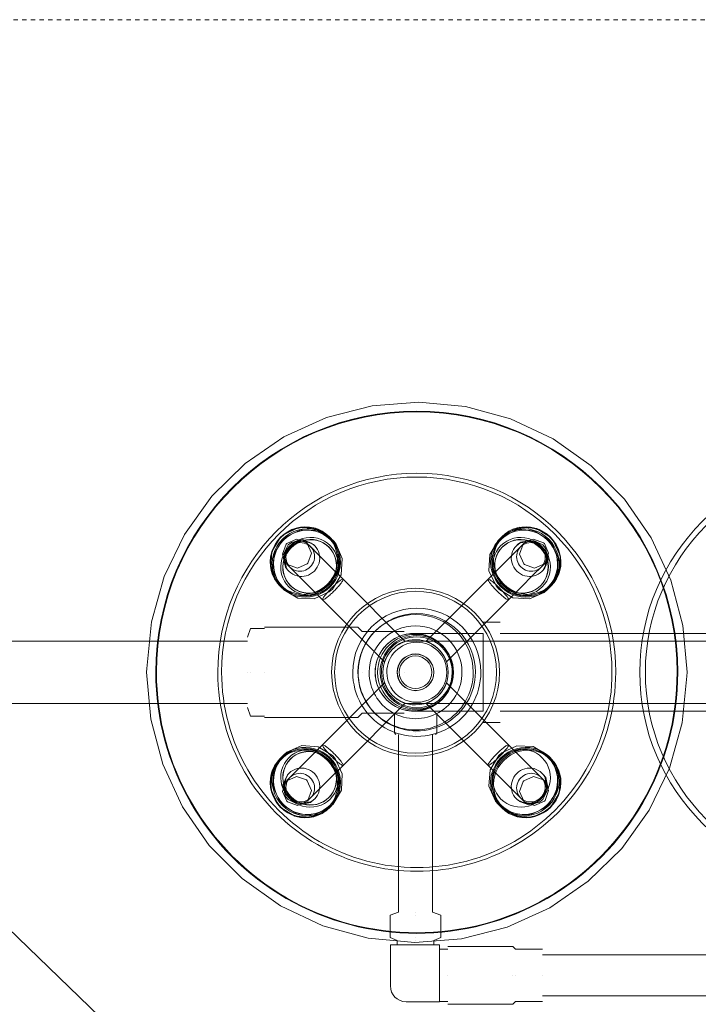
# Model space of a CAD drawing. Header units: inches. Extents: x -703 to 1618, y -188 to 488.
# Tile 5 of 18: x -222 to -207, y 142 to 165. Entities that reach past the tile are written whole.
import ezdxf

# ---------------------------------------------------------------- set-up
doc = ezdxf.new("R2010")
doc.units = ezdxf.units.IN
doc.header["$MEASUREMENT"] = 0
doc.linetypes.add('Dash 1_16_', pattern=[0.125, 0.0625, -0.0625])
doc.layers.add('P-PIPE', color=3, linetype='Continuous', lineweight=30)
doc.layers.add('P-SANR-FIXT', color=6, linetype='Continuous', lineweight=9)

# ---------------------------------------------------------------- blocks, each defined once
blk = doc.blocks.new('SSG_Safety_Station_Shower_Eyewash_PLA_3_ - Default-3066068-Waste and Vent Floor Plan')
at = {"layer": 'P-SANR-FIXT', "color": 11, "linetype": 'Dash 1_16_'}
blk.add_line((-15, 0), (-15, -48), dxfattribs=at)
at = {"layer": 'P-SANR-FIXT', "color": 11}
for p, q in [((6.496, -1.33), (6.496, -7.138)), ((7.436, -7.138), (7.436, -1.33)), ((-0.892, -1.882), (-0.892, -8.111)), ((-0.714, -1.817), (-0.714, -10.317)), ((0.714, -10.317), (0.714, -1.817)), ((0.892, -8.111), (0.892, -1.882)), ((-1.937, -6.988), (-1.977, -6.946)), ((-1.897, -7.025), (-1.938, -6.985)), ((1.938, -6.985), (1.897, -7.025)), ((1.977, -6.946), (1.937, -6.988)), ((-2.458, -7.124), (-2.491, -7.091)), ((-2.416, -7.167), (-2.458, -7.124)), ((-2.318, -7.147), (-2.346, -7.119)), ((-1.99, -7.179), (-1.996, -7.174)), ((2.346, -7.119), (2.318, -7.147)), ((2.458, -7.124), (2.416, -7.167)), ((2.491, -7.091), (2.458, -7.124)), ((6.366, -7.138), (6.366, -7.754)), ((6.966, -7.138), (6.966, -7.138)), ((6.966, -7.138), (6.966, -7.138)), ((6.966, -7.138), (6.966, -7.138)), ((6.966, -7.138), (6.966, -7.138)), ((7.566, -7.754), (7.566, -7.138)), ((-2.963, -7.562), (-2.93, -7.595)), ((-2.93, -7.595), (-2.887, -7.638)), ((2.887, -7.638), (2.93, -7.595)), ((2.93, -7.595), (2.963, -7.562)), ((-2.935, -7.708), (-2.906, -7.736)), ((-0.24, -9.343), (-1.668, -7.915)), ((1.668, -7.915), (0.24, -9.343)), ((2.906, -7.736), (2.935, -7.708)), ((6.366, -7.754), (6.301, -7.819)), ((6.301, -7.819), (6.301, -9.311)), ((6.966, -7.754), (6.966, -7.754)), ((6.966, -7.754), (6.966, -7.754)), ((6.966, -7.819), (6.966, -7.819)), ((6.966, -7.819), (6.966, -7.819)), ((7.631, -7.819), (7.566, -7.754)), ((7.631, -9.311), (7.631, -7.819)), ((-3.108, -8.077), (-3.066, -8.117)), ((-3.069, -8.116), (-3.028, -8.157)), ((-2.88, -8.058), (-2.875, -8.064)), ((-1.152, -8.111), (-1.152, -8.5)), ((0, -8.111), (0, -8.111)), ((0, -8.111), (0, -8.111)), ((0, -8.111), (0, -8.111)), ((0, -8.111), (0, -8.111)), ((1.152, -8.5), (1.152, -8.111)), ((3.028, -8.157), (3.069, -8.116)), ((3.066, -8.117), (3.108, -8.077)), ((-2.139, -8.386), (-0.711, -9.814)), ((-0.892, -8.5), (-0.892, -8.841)), ((0, -8.5), (-0.892, -8.5)), ((-0.892, -8.5), (0, -8.5)), ((0, -8.5), (0, -8.5)), ((0, -8.5), (0, -8.5)), ((0, -8.5), (0.892, -8.5)), ((0.892, -8.5), (0, -8.5)), ((0.711, -9.814), (2.139, -8.386)), ((0.892, -8.841), (0.892, -8.5)), ((5.583, -9.47), (5.516, -9.665)), ((6.099, -9.47), (5.583, -9.47)), ((6.164, -9.63), (6.099, -9.47)), ((6.366, -9.311), (6.366, -9.506)), ((6.966, -9.311), (6.966, -9.311)), ((6.966, -9.311), (6.966, -9.311)), ((6.966, -9.311), (6.966, -9.311)), ((6.966, -9.311), (6.966, -9.311)), ((7.566, -9.506), (7.566, -9.311)), ((1.136, -9.567), (0.973, -9.567)), ((1.395, -9.567), (1.136, -9.567)), ((1.426, -9.598), (1.395, -9.567)), ((5.516, -9.665), (1.426, -9.665)), ((6.262, -9.63), (6.164, -9.63)), ((6.262, -9.506), (6.262, -10.633)), ((6.771, -9.506), (6.262, -9.506)), ((6.262, -9.506), (6.262, -9.506)), ((6.966, -9.506), (6.771, -9.506)), ((6.771, -9.506), (6.966, -9.506)), ((6.966, -9.506), (6.771, -9.506)), ((7.161, -9.506), (6.966, -9.506)), ((6.966, -9.506), (7.161, -9.506)), ((7.161, -9.506), (6.966, -9.506)), ((7.571, -9.506), (7.161, -9.506)), ((7.571, -10.27), (7.571, -9.506)), ((7.571, -9.506), (7.571, -9.506)), ((0.973, -10.054), (0.973, -10.054)), ((0.973, -10.054), (0.973, -10.054)), ((1.395, -10.054), (1.395, -10.054)), ((1.395, -10.054), (1.395, -10.054)), ((1.426, -10.054), (1.426, -10.054)), ((1.426, -10.054), (1.426, -10.054)), ((1.426, -10.054), (1.426, -10.054)), ((1.426, -10.054), (1.426, -10.054)), ((5.516, -10.054), (5.516, -10.054)), ((5.516, -10.054), (5.516, -10.054)), ((5.583, -10.054), (5.583, -10.054)), ((5.583, -10.054), (5.583, -10.054)), ((6.099, -10.054), (6.099, -10.054)), ((6.099, -10.054), (6.099, -10.054)), ((6.164, -10.054), (6.164, -10.054)), ((6.164, -10.054), (6.164, -10.054)), ((6.262, -10.054), (6.262, -10.054)), ((6.262, -10.054), (6.262, -10.054)), ((-0.711, -10.293), (-2.139, -11.721)), ((-0.941, -10.317), (-0.941, -11.281)), ((0, -10.317), (0, -10.317)), ((0, -10.317), (0, -10.317)), ((0, -10.317), (0, -10.317)), ((0, -10.317), (0, -10.317)), ((2.139, -11.721), (0.711, -10.293)), ((0.941, -11.281), (0.941, -10.317)), ((0.973, -10.54), (1.136, -10.54)), ((1.136, -10.54), (1.395, -10.54)), ((1.395, -10.54), (1.426, -10.509)), ((1.426, -10.443), (5.516, -10.443)), ((5.516, -10.443), (5.583, -10.638)), ((6.099, -10.638), (6.164, -10.477)), ((6.164, -10.477), (6.262, -10.477)), ((6.262, -10.633), (7.208, -10.633)), ((6.262, -10.633), (6.262, -10.633)), ((-1.668, -12.193), (-0.24, -10.765)), ((0.24, -10.765), (1.668, -12.193)), ((5.583, -10.638), (6.099, -10.638)), ((-0.941, -11.281), (-1.038, -11.378)), ((0, -11.281), (0, -11.281)), ((0, -11.281), (0, -11.281)), ((1.038, -11.378), (0.941, -11.281)), ((-1.038, -11.378), (-1.038, -13.529)), ((0, -11.378), (0, -11.378)), ((0, -11.378), (0, -11.378)), ((1.038, -13.529), (1.038, -11.378)), ((-3.066, -11.99), (-3.108, -12.031)), ((-3.028, -11.951), (-3.069, -11.991)), ((3.069, -11.991), (3.028, -11.951)), ((3.108, -12.031), (3.066, -11.99)), ((-2.875, -12.044), (-2.88, -12.049)), ((2.88, -12.049), (2.875, -12.044)), ((-2.906, -12.371), (-2.935, -12.4)), ((2.935, -12.4), (2.906, -12.371)), ((-2.93, -12.512), (-2.963, -12.545)), ((-2.887, -12.469), (-2.93, -12.512)), ((2.93, -12.512), (2.887, -12.469)), ((2.963, -12.545), (2.93, -12.512)), ((-2.491, -13.016), (-2.458, -12.983)), ((-2.458, -12.983), (-2.416, -12.941)), ((-2.346, -12.988), (-2.318, -12.96)), ((-1.996, -12.934), (-1.99, -12.928)), ((-1.977, -13.162), (-1.937, -13.12)), ((-1.938, -13.123), (-1.897, -13.082)), ((1.897, -13.082), (1.938, -13.123)), ((1.937, -13.12), (1.977, -13.162)), ((1.99, -12.928), (1.996, -12.934)), ((2.318, -12.96), (2.346, -12.988)), ((2.416, -12.941), (2.458, -12.983)), ((2.458, -12.983), (2.491, -13.016)), ((-1.006, -13.529), (-1.006, -13.848)), ((0, -13.529), (0, -13.529)), ((0, -13.529), (0, -13.529)), ((0, -13.529), (0, -13.529)), ((0, -13.529), (0, -13.529)), ((1.006, -13.848), (1.006, -13.529)), ((-1.006, -13.848), (-0.811, -13.919)), ((-0.714, -13.919), (-0.714, -24.009)), ((0, -13.848), (0, -13.848)), ((0, -13.848), (0, -13.848)), ((0, -13.919), (0, -13.919)), ((0, -13.919), (0, -13.919)), ((0, -13.919), (0, -13.919)), ((0, -13.919), (0, -13.919)), ((0.714, -24.009), (0.714, -13.919)), ((0.811, -13.919), (1.006, -13.848))]:
    blk.add_line(p, q, dxfattribs=at)
at = {"layer": 'P-SANR-FIXT', "color": 11, "flags": 128}
for points in [[(0, -3.812), (-1.074, -3.906), (-2.115, -4.183), (-3.093, -4.637), (-3.978, -5.253), (-4.743, -6.012), (-5.365, -6.892), (-5.826, -7.867), (-6.111, -8.906), (-6.212, -9.98), (-6.126, -11.054), (-5.856, -12.098), (-5.41, -13.079), (-4.8, -13.968), (-4.047, -14.738), (-3.171, -15.367), (-2.2, -15.834), (-1.162, -16.127), (-0.09, -16.236), (0, -16.237)], [(0, -16.237), (1.074, -16.143), (2.115, -15.866), (3.093, -15.412), (3.978, -14.796), (4.743, -14.037), (5.365, -13.157), (5.826, -12.182), (6.111, -11.143), (6.212, -10.069), (6.126, -8.995), (5.856, -7.951), (5.41, -6.97), (4.8, -6.081), (4.047, -5.311), (3.171, -4.682), (2.2, -4.215), (1.162, -3.922), (0.09, -3.813), (0, -3.812)], [(-1.988, -6.934), (-2.309, -6.743), (-2.686, -6.726), (-3.033, -6.886), (-3.104, -6.95)], [(-1.938, -6.984), (-2.259, -6.794), (-2.636, -6.777), (-2.982, -6.938), (-3.053, -7.001)], [(3.053, -7.001), (2.727, -6.801), (2.349, -6.773), (2.007, -6.923), (1.938, -6.984)], [(3.104, -6.95), (2.777, -6.75), (2.4, -6.722), (2.057, -6.873), (1.988, -6.934)], [(-3.104, -6.95), (-3.304, -7.276), (-3.332, -7.654), (-3.181, -7.996), (-3.119, -8.066)], [(-3.053, -7.001), (-3.253, -7.327), (-3.281, -7.705), (-3.13, -8.047), (-3.069, -8.116)], [(-2.963, -7.091), (-2.739, -6.994), (-2.509, -7.075), (-2.491, -7.091)], [(-2.346, -7.119), (-2.588, -7.004), (-2.852, -7.067), (-2.927, -7.126)], [(2.927, -7.126), (2.682, -7.006), (2.419, -7.061), (2.346, -7.119)], [(2.491, -7.091), (2.715, -6.994), (2.945, -7.075), (2.963, -7.091)], [(3.069, -8.116), (3.26, -7.795), (3.277, -7.418), (3.116, -7.071), (3.053, -7.001)], [(3.119, -8.066), (3.31, -7.745), (3.328, -7.368), (3.167, -7.021), (3.104, -6.95)], [(-2.963, -7.562), (-3.06, -7.339), (-2.979, -7.108), (-2.963, -7.091)], [(-2.927, -7.126), (-3.048, -7.371), (-2.993, -7.634), (-2.935, -7.708)], [(-2.979, -7.637), (-3.013, -7.372), (-2.897, -7.157)], [(-2.897, -7.157), (-2.653, -7.035), (-2.417, -7.075)], [(-2.491, -7.091), (-2.426, -7.157), (-2.237, -7.346), (-1.946, -7.636), (-1.668, -7.915)], [(-2.491, -7.091), (-2.394, -7.315), (-2.475, -7.545), (-2.491, -7.562)], [(-1.913, -8.141), (-1.713, -7.814), (-1.685, -7.437), (-1.836, -7.095), (-1.897, -7.025)], [(1.668, -7.915), (2.014, -7.568), (2.286, -7.297), (2.45, -7.132), (2.491, -7.091)], [(1.897, -7.025), (1.706, -7.346), (1.689, -7.723), (1.849, -8.07), (1.913, -8.141)], [(2.491, -7.562), (2.394, -7.339), (2.475, -7.108), (2.491, -7.091)], [(2.417, -7.075), (2.682, -7.04), (2.897, -7.157)], [(2.897, -7.157), (3.018, -7.4), (2.979, -7.637)], [(2.935, -7.708), (3.049, -7.466), (2.987, -7.201), (2.927, -7.126)], [(2.963, -7.091), (3.06, -7.315), (2.979, -7.545), (2.963, -7.562)], [(-2.139, -8.386), (-2.485, -8.04), (-2.757, -7.768), (-2.922, -7.604), (-2.963, -7.562)], [(-2.491, -7.562), (-2.715, -7.66), (-2.945, -7.579), (-2.963, -7.562)], [(2.963, -7.562), (2.897, -7.628), (2.708, -7.817), (2.418, -8.107), (2.139, -8.386)], [(2.963, -7.562), (2.739, -7.66), (2.509, -7.579), (2.491, -7.562)], [(-3.029, -8.157), (-2.708, -8.348), (-2.331, -8.365), (-1.984, -8.204), (-1.913, -8.141)], [(1.913, -8.141), (2.239, -8.341), (2.617, -8.369), (2.959, -8.218), (3.029, -8.157)], [(-0.892, -10.09), (-0.892, -9.964), (-0.892, -9.672), (-0.892, -9.257), (-0.892, -8.841)], [(0.892, -8.841), (0.892, -9.314), (0.892, -9.716), (0.892, -9.99), (0.892, -10.09)], [(-1.913, -11.967), (-2.239, -11.766), (-2.617, -11.739), (-2.959, -11.889), (-3.029, -11.951)], [(-2.963, -12.545), (-2.897, -12.479), (-2.708, -12.29), (-2.418, -12), (-2.139, -11.721)], [(3.029, -11.951), (2.708, -11.76), (2.331, -11.743), (1.984, -11.903), (1.913, -11.967)], [(2.139, -11.721), (2.485, -12.068), (2.757, -12.339), (2.922, -12.504), (2.963, -12.545)], [(-3.069, -11.992), (-3.26, -12.312), (-3.277, -12.689), (-3.116, -13.036), (-3.053, -13.107)], [(-1.897, -13.082), (-1.706, -12.762), (-1.689, -12.385), (-1.849, -12.038), (-1.913, -11.967)], [(1.913, -11.967), (1.713, -12.293), (1.685, -12.671), (1.836, -13.013), (1.897, -13.082)], [(3.053, -13.107), (3.253, -12.78), (3.281, -12.403), (3.13, -12.061), (3.069, -11.992)], [(-3.119, -12.042), (-3.31, -12.363), (-3.328, -12.74), (-3.167, -13.086), (-3.104, -13.158)], [(-1.668, -12.193), (-2.014, -12.539), (-2.286, -12.811), (-2.45, -12.975), (-2.491, -13.016)], [(2.491, -13.016), (2.426, -12.951), (2.236, -12.762), (1.946, -12.471), (1.668, -12.193)], [(3.104, -13.158), (3.304, -12.831), (3.332, -12.453), (3.181, -12.111), (3.119, -12.042)], [(-2.935, -12.4), (-3.049, -12.642), (-2.987, -12.906), (-2.927, -12.981)], [(2.927, -12.981), (3.048, -12.736), (2.993, -12.473), (2.935, -12.4)], [(-2.963, -13.016), (-3.06, -12.792), (-2.979, -12.562), (-2.963, -12.545)], [(-2.897, -12.951), (-3.018, -12.707), (-2.979, -12.471)], [(-2.963, -12.545), (-2.739, -12.448), (-2.509, -12.529), (-2.491, -12.545)], [(-2.491, -12.545), (-2.394, -12.769), (-2.475, -12.999), (-2.491, -13.016)], [(2.491, -13.016), (2.394, -12.792), (2.475, -12.562), (2.491, -12.545)], [(2.491, -12.545), (2.715, -12.448), (2.945, -12.529), (2.963, -12.545)], [(2.979, -12.471), (3.013, -12.735), (2.897, -12.951)], [(2.963, -12.545), (3.06, -12.769), (2.979, -12.999), (2.963, -13.016)], [(-3.053, -13.107), (-2.727, -13.307), (-2.349, -13.335), (-2.007, -13.184), (-1.938, -13.123)], [(-2.491, -13.016), (-2.715, -13.114), (-2.945, -13.032), (-2.963, -13.016)], [(-2.927, -12.981), (-2.682, -13.102), (-2.419, -13.046), (-2.346, -12.988)], [(-2.417, -13.032), (-2.682, -13.067), (-2.897, -12.951)], [(1.938, -13.123), (2.259, -13.314), (2.636, -13.331), (2.982, -13.17), (3.053, -13.107)], [(2.346, -12.988), (2.588, -13.103), (2.852, -13.041), (2.927, -12.981)], [(2.897, -12.951), (2.653, -13.072), (2.417, -13.032)], [(2.963, -13.016), (2.739, -13.114), (2.509, -13.032), (2.491, -13.016)], [(-3.104, -13.158), (-2.777, -13.358), (-2.4, -13.385), (-2.057, -13.234), (-1.988, -13.173)], [(1.988, -13.173), (2.309, -13.364), (2.686, -13.381), (3.033, -13.221), (3.104, -13.158)]]:
    blk.add_lwpolyline(points, dxfattribs=at)
at = {"layer": 'P-SANR-FIXT', "color": 11}
for centre, radius, start, end in [((0, 0), 4.899, 180, 0), ((0, 0), 4.769, 180, 0), ((0, -10.025), 6.001, 90, 270), ((0, -10.025), 5.986, 90, 270), ((0, -10.025), 6.001, 270, 90), ((0, -10.025), 5.986, 270, 90), ((0, -10.025), 4.574, 90, 270), ((0, -10.025), 4.488, 90, 270), ((0, -10.025), 4.574, 270, 90), ((0, -10.025), 4.488, 270, 90), ((0, -10.054), 1.93, 0, 180), ((0, -10.054), 1.861, 0, 180), ((0, -10.025), 1.473, 90, 270), ((0, -10.025), 1.473, 90, 270), ((0, -10.025), 1.473, 270, 90), ((0, -10.025), 1.473, 270, 90), ((0, -10.025), 1.348, 90, 270), ((0, -10.025), 1.348, 90, 270), ((0, -10.054), 1.326, 90, 270), ((0, -10.025), 1.348, 270, 90), ((0, -10.025), 1.348, 270, 90), ((0, -10.054), 1.326, 270, 90), ((0, -10.054), 1.067, 90, 270), ((0, -10.054), 1.067, 90, 270), ((0, -10.054), 1.067, 270, 90), ((0, -10.054), 1.067, 270, 90), ((0, -10.09), 0.892, 0, 180), ((0, -10.054), 0.872, 90, 270), ((0, -10.054), 0.872, 90, 270), ((0, -10.025), 0.843, 90, 270), ((0, -10.025), 0.815, 90, 270), ((0, -10.054), 0.872, 270, 90), ((0, -10.054), 0.872, 270, 90), ((0, -10.025), 0.843, 270, 90), ((0, -10.025), 0.815, 270, 90), ((0, -10.054), 0.75, 360, 180), ((0, -10.025), 0.69, 90, 270), ((0, -10.025), 0.69, 270, 90), ((0, -10.054), 0.423, 0, 180), ((0, -10.054), 0.423, 0, 180), ((0, -10.054), 0.419, 0, 180), ((0, -10.054), 0.375, 0, 180), ((0, -10.054), 1.93, 180, 360), ((0, -10.054), 1.861, 180, 360), ((0, -10.09), 0.892, 180, 0), ((0, -10.054), 0.75, 180, 360), ((0, -10.054), 0.423, 180, 360), ((0, -10.054), 0.423, 180, 360), ((0, -10.054), 0.419, 180, 360), ((0, -10.054), 0.375, 180, 360), ((7.208, -10.27), 0.363, 270, 360)]:
    blk.add_arc(centre, radius, start, end, dxfattribs=at)
for centre, major_axis, start_param, end_param in [((-2.554, -7.5), (0.566, 0.566), 4.712389, 7.853982), ((-2.561, -7.492), (0.552, 0.552), 4.712389, 7.853982), ((-2.513, -7.541), (0.565, 0.565), 4.712389, 7.853982), ((-2.509, -7.545), (0.544, 0.544), 4.712389, 7.853982), ((2.513, -7.541), (-0.565, 0.565), 4.712389, 7.853982), ((2.509, -7.545), (-0.544, 0.544), 4.712389, 7.853982), ((2.554, -7.5), (-0.566, 0.566), 4.712389, 7.853982), ((2.561, -7.492), (-0.552, 0.552), 4.712389, 7.853982), ((-2.554, -7.5), (0.566, 0.566), 1.570796, 4.712389), ((-2.561, -7.492), (0.552, 0.552), 1.570796, 4.712389), ((-2.513, -7.541), (0.565, 0.565), 1.570796, 4.712389), ((-2.438, -7.616), (0.475, 0.475), 4.712389, 7.853982), ((-2.612, -7.442), (0.294, 0.294), 4.712389, 7.853982), ((-2.438, -7.616), (0.442, 0.442), 4.712389, 7.853982), ((-2.432, -7.621), (0.442, 0.442), 4.712389, 7.853982), ((2.438, -7.616), (-0.475, 0.475), 4.712389, 7.853982), ((2.513, -7.541), (-0.565, 0.565), 1.570796, 4.712389), ((2.554, -7.5), (-0.566, 0.566), 1.570796, 4.712389), ((2.561, -7.492), (-0.552, 0.552), 1.570796, 4.712389), ((2.612, -7.442), (-0.294, 0.294), 4.712389, 7.853982), ((-2.509, -7.545), (0.544, 0.544), 1.570796, 4.712389), ((-2.438, -7.616), (0.475, 0.475), 1.570796, 4.712389), ((-2.438, -7.616), (0.442, 0.442), 1.570796, 4.712389), ((-2.432, -7.621), (0.442, 0.442), 1.570796, 4.712389), ((-2.612, -7.442), (0.294, 0.294), 1.570796, 4.712389), ((-2.651, -7.402), (0.236, 0.236), 1.570796, 4.712389), ((-2.651, -7.402), (0.236, 0.236), 4.712389, 7.853982), ((2.438, -7.616), (-0.475, 0.475), 1.570796, 4.712389), ((2.509, -7.545), (-0.544, 0.544), 1.570796, 4.712389), ((2.651, -7.402), (-0.236, 0.236), 4.712389, 7.853982), ((2.612, -7.442), (-0.294, 0.294), 1.570796, 4.712389), ((2.651, -7.402), (-0.236, 0.236), 1.570796, 4.712389), ((-2.554, -12.607), (-0.566, 0.566), 4.712389, 7.853982), ((-2.561, -12.615), (-0.552, 0.552), 4.712389, 7.853982), ((-2.509, -12.563), (-0.544, 0.544), 4.712389, 7.853982), ((-2.513, -12.566), (-0.565, 0.565), 4.712389, 7.853982), ((2.513, -12.566), (0.565, 0.565), 4.712389, 7.853982), ((2.509, -12.563), (0.544, 0.544), 4.712389, 7.853982), ((-2.438, -12.491), (-0.475, 0.475), 4.712389, 7.853982), ((-2.438, -12.491), (-0.442, 0.442), 4.712389, 7.853982), ((-2.432, -12.486), (-0.442, 0.442), 4.712389, 7.853982), ((2.438, -12.491), (0.475, 0.475), 4.712389, 7.853982), ((2.432, -12.486), (0.442, 0.442), 4.712389, 7.853982), ((2.554, -12.607), (0.566, 0.566), 4.712389, 7.853982), ((2.438, -12.491), (0.442, 0.442), 4.712389, 7.853982), ((2.561, -12.615), (0.552, 0.552), 4.712389, 7.853982), ((-2.554, -12.607), (-0.566, 0.566), 1.570796, 4.712389), ((-2.561, -12.615), (-0.552, 0.552), 1.570796, 4.712389), ((-2.612, -12.666), (-0.294, 0.294), 4.712389, 7.853982), ((-2.513, -12.566), (-0.565, 0.565), 1.570796, 4.712389), ((-2.509, -12.563), (-0.544, 0.544), 1.570796, 4.712389), ((-2.438, -12.491), (-0.475, 0.475), 1.570796, 4.712389), ((-2.438, -12.491), (-0.442, 0.442), 1.570796, 4.712389), ((-2.432, -12.486), (-0.442, 0.442), 1.570796, 4.712389), ((2.513, -12.566), (0.565, 0.565), 1.570796, 4.712389), ((2.509, -12.563), (0.544, 0.544), 1.570796, 4.712389), ((2.554, -12.607), (0.566, 0.566), 1.570796, 4.712389), ((2.438, -12.491), (0.475, 0.475), 1.570796, 4.712389), ((2.561, -12.615), (0.552, 0.552), 1.570796, 4.712389), ((2.432, -12.486), (0.442, 0.442), 1.570796, 4.712389), ((2.438, -12.491), (0.442, 0.442), 1.570796, 4.712389), ((-2.651, -12.705), (-0.236, 0.236), 4.712389, 7.853982), ((-2.612, -12.666), (-0.294, 0.294), 1.570796, 4.712389), ((2.612, -12.666), (0.294, 0.294), 1.570796, 4.712389), ((2.612, -12.666), (0.294, 0.294), 4.712389, 7.853982), ((2.651, -12.705), (0.236, 0.236), 4.712389, 7.853982), ((-2.651, -12.705), (-0.236, 0.236), 1.570796, 4.712389), ((2.651, -12.705), (0.236, 0.236), 1.570796, 4.712389)]:
    blk.add_ellipse(centre, major_axis=major_axis, ratio=0.970292, start_param=start_param, end_param=end_param, dxfattribs=at)
for points in [[(-1.933, -8.121), (-1.905, -8.093), (-1.849, -8.039), (-1.771, -7.972), (-1.71, -7.926), (-1.672, -7.908), (-1.661, -7.919), (-1.679, -7.958), (-1.723, -8.02), (-1.79, -8.099), (-1.843, -8.155), (-1.871, -8.183)], [(1.871, -8.183), (1.843, -8.155), (1.79, -8.099), (1.723, -8.02), (1.679, -7.958), (1.661, -7.919), (1.672, -7.908), (1.71, -7.926), (1.772, -7.972), (1.849, -8.039), (1.905, -8.093), (1.933, -8.121)], [(-1.871, -8.183), (-1.898, -8.21), (-1.955, -8.264), (-2.033, -8.33), (-2.096, -8.375), (-2.135, -8.393), (-2.146, -8.382), (-2.127, -8.344), (-2.082, -8.282), (-2.014, -8.205), (-1.96, -8.149), (-1.933, -8.121)], [(1.933, -8.121), (1.96, -8.149), (2.014, -8.205), (2.082, -8.282), (2.127, -8.344), (2.146, -8.382), (2.135, -8.393), (2.096, -8.375), (2.033, -8.33), (1.955, -8.264), (1.898, -8.21), (1.871, -8.183)], [(0.892, -10.09), (0.892, -9.986), (0.855, -9.777), (0.698, -9.505), (0.455, -9.301), (0.158, -9.194), (-0.158, -9.193), (-0.455, -9.302), (-0.697, -9.505), (-0.855, -9.777), (-0.892, -9.986), (-0.892, -10.09)], [(-1.933, -11.986), (-1.96, -11.959), (-2.014, -11.903), (-2.082, -11.825), (-2.127, -11.764), (-2.146, -11.726), (-2.135, -11.715), (-2.096, -11.733), (-2.033, -11.777), (-1.955, -11.843), (-1.898, -11.897), (-1.871, -11.924)], [(1.871, -11.924), (1.898, -11.897), (1.955, -11.843), (2.033, -11.777), (2.096, -11.733), (2.135, -11.715), (2.146, -11.726), (2.127, -11.764), (2.082, -11.825), (2.014, -11.903), (1.96, -11.959), (1.933, -11.986)], [(-1.871, -11.924), (-1.843, -11.952), (-1.79, -12.009), (-1.723, -12.087), (-1.679, -12.15), (-1.661, -12.189), (-1.672, -12.2), (-1.71, -12.181), (-1.771, -12.135), (-1.849, -12.068), (-1.905, -12.014), (-1.933, -11.986)], [(1.933, -11.986), (1.905, -12.014), (1.849, -12.068), (1.772, -12.135), (1.71, -12.181), (1.672, -12.199), (1.661, -12.189), (1.679, -12.15), (1.723, -12.087), (1.79, -12.008), (1.843, -11.952), (1.871, -11.924)]]:
    blk.add_open_spline(points, degree=3, dxfattribs=at)
for points, knots in [([(-0.53, -9.523), (-0.516, -9.51), (-0.494, -9.49), (-0.465, -9.465), (-0.443, -9.448), (-0.42, -9.432), (-0.398, -9.418), (-0.38, -9.407), (-0.366, -9.399), (-0.356, -9.394), (-0.346, -9.388), (-0.334, -9.382), (-0.318, -9.374), (-0.304, -9.368), (-0.293, -9.364), (-0.286, -9.36), (-0.279, -9.357), (-0.27, -9.354), (-0.26, -9.35), (-0.251, -9.347), (-0.244, -9.345), (-0.24, -9.343), (-0.239, -9.343), (-0.24, -9.343), (-0.244, -9.345), (-0.251, -9.347), (-0.26, -9.35), (-0.27, -9.354), (-0.279, -9.357), (-0.286, -9.36), (-0.293, -9.364), (-0.304, -9.368), (-0.318, -9.374), (-0.334, -9.382), (-0.347, -9.388), (-0.356, -9.394), (-0.366, -9.4), (-0.38, -9.408), (-0.398, -9.418), (-0.42, -9.432), (-0.443, -9.448), (-0.465, -9.465), (-0.494, -9.49), (-0.516, -9.51), (-0.53, -9.523)], [0, 0, 0, 0, 0.055556, 0.083333, 0.111111, 0.138889, 0.166667, 0.194444, 0.208333, 0.222222, 0.236111, 0.25, 0.277778, 0.305556, 0.319444, 0.333333, 0.347222, 0.361111, 0.388889, 0.416667, 0.444444, 0.472222, 0.5, 0.527778, 0.555556, 0.583333, 0.611111, 0.638889, 0.652778, 0.666667, 0.680556, 0.694444, 0.722222, 0.75, 0.763889, 0.777778, 0.791667, 0.805556, 0.833333, 0.861111, 0.888889, 0.916667, 0.944444, 1, 1, 1, 1]), ([(0.53, -9.523), (0.516, -9.51), (0.494, -9.49), (0.465, -9.465), (0.443, -9.448), (0.42, -9.432), (0.398, -9.418), (0.38, -9.408), (0.366, -9.4), (0.356, -9.394), (0.346, -9.388), (0.334, -9.382), (0.318, -9.374), (0.304, -9.368), (0.293, -9.364), (0.286, -9.36), (0.279, -9.357), (0.27, -9.354), (0.26, -9.35), (0.251, -9.347), (0.244, -9.345), (0.24, -9.343), (0.239, -9.343), (0.24, -9.343), (0.244, -9.345), (0.251, -9.347), (0.26, -9.35), (0.27, -9.354), (0.279, -9.357), (0.286, -9.36), (0.293, -9.364), (0.304, -9.368), (0.318, -9.374), (0.333, -9.382), (0.346, -9.388), (0.356, -9.394), (0.366, -9.399), (0.38, -9.407), (0.398, -9.418), (0.42, -9.432), (0.443, -9.448), (0.465, -9.465), (0.494, -9.49), (0.516, -9.51), (0.53, -9.523)], [0, 0, 0, 0, 0.055556, 0.083333, 0.111111, 0.138889, 0.166667, 0.194444, 0.208333, 0.222222, 0.236111, 0.25, 0.277778, 0.305556, 0.319444, 0.333333, 0.347222, 0.361111, 0.388889, 0.416667, 0.444444, 0.472222, 0.5, 0.527778, 0.555556, 0.583333, 0.611111, 0.638889, 0.652778, 0.666667, 0.680556, 0.694444, 0.722222, 0.75, 0.763889, 0.777778, 0.791667, 0.805556, 0.833333, 0.861111, 0.888889, 0.916667, 0.944444, 1, 1, 1, 1]), ([(-0.53, -9.523), (-0.544, -9.538), (-0.564, -9.559), (-0.588, -9.589), (-0.606, -9.611), (-0.621, -9.633), (-0.636, -9.655), (-0.646, -9.673), (-0.654, -9.687), (-0.66, -9.697), (-0.665, -9.707), (-0.672, -9.72), (-0.679, -9.736), (-0.686, -9.75), (-0.69, -9.761), (-0.693, -9.768), (-0.696, -9.775), (-0.7, -9.784), (-0.704, -9.793), (-0.707, -9.803), (-0.709, -9.809), (-0.711, -9.813), (-0.711, -9.815), (-0.711, -9.813), (-0.709, -9.809), (-0.707, -9.803), (-0.704, -9.793), (-0.7, -9.784), (-0.696, -9.775), (-0.693, -9.768), (-0.69, -9.761), (-0.686, -9.75), (-0.679, -9.736), (-0.672, -9.72), (-0.665, -9.707), (-0.66, -9.697), (-0.654, -9.687), (-0.646, -9.673), (-0.636, -9.655), (-0.621, -9.633), (-0.606, -9.611), (-0.588, -9.589), (-0.564, -9.559), (-0.544, -9.538), (-0.53, -9.523)], [0, 0, 0, 0, 0.055556, 0.083333, 0.111111, 0.138889, 0.166667, 0.194444, 0.208333, 0.222222, 0.236111, 0.25, 0.277778, 0.305556, 0.319444, 0.333333, 0.347222, 0.361111, 0.388889, 0.416667, 0.444444, 0.472222, 0.5, 0.527778, 0.555556, 0.583333, 0.611111, 0.638889, 0.652778, 0.666667, 0.680556, 0.694444, 0.722222, 0.75, 0.763889, 0.777778, 0.791667, 0.805556, 0.833333, 0.861111, 0.888889, 0.916667, 0.944444, 1, 1, 1, 1]), ([(0.53, -9.523), (0.544, -9.538), (0.564, -9.559), (0.588, -9.589), (0.606, -9.611), (0.621, -9.633), (0.636, -9.655), (0.646, -9.673), (0.654, -9.687), (0.66, -9.697), (0.665, -9.707), (0.672, -9.72), (0.679, -9.736), (0.686, -9.75), (0.69, -9.761), (0.693, -9.768), (0.696, -9.775), (0.7, -9.784), (0.704, -9.793), (0.707, -9.803), (0.709, -9.809), (0.711, -9.813), (0.711, -9.815), (0.711, -9.813), (0.709, -9.809), (0.707, -9.803), (0.704, -9.793), (0.7, -9.784), (0.696, -9.775), (0.693, -9.768), (0.69, -9.761), (0.686, -9.75), (0.679, -9.736), (0.672, -9.72), (0.665, -9.707), (0.66, -9.697), (0.654, -9.687), (0.646, -9.673), (0.636, -9.655), (0.621, -9.633), (0.606, -9.611), (0.588, -9.589), (0.564, -9.559), (0.544, -9.538), (0.53, -9.523)], [0, 0, 0, 0, 0.055556, 0.083333, 0.111111, 0.138889, 0.166667, 0.194444, 0.208333, 0.222222, 0.236111, 0.25, 0.277778, 0.305556, 0.319444, 0.333333, 0.347222, 0.361111, 0.388889, 0.416667, 0.444444, 0.472222, 0.5, 0.527778, 0.555556, 0.583333, 0.611111, 0.638889, 0.652778, 0.666667, 0.680556, 0.694444, 0.722222, 0.75, 0.763889, 0.777778, 0.791667, 0.805556, 0.833333, 0.861111, 0.888889, 0.916667, 0.944444, 1, 1, 1, 1]), ([(-0.892, -10.09), (-0.892, -10.193), (-0.856, -10.4), (-0.698, -10.675), (-0.456, -10.879), (-0.158, -10.987), (0.158, -10.987), (0.505, -10.861), (0.809, -10.557), (0.892, -10.245), (0.892, -10.09)], [0, 0, 0, 0, 0.111111, 0.222222, 0.333333, 0.444444, 0.555556, 0.666667, 0.833333, 1, 1, 1, 1]), ([(-0.53, -10.584), (-0.544, -10.57), (-0.564, -10.548), (-0.588, -10.519), (-0.606, -10.496), (-0.621, -10.474), (-0.636, -10.452), (-0.646, -10.434), (-0.654, -10.42), (-0.66, -10.41), (-0.665, -10.4), (-0.672, -10.387), (-0.679, -10.372), (-0.686, -10.357), (-0.69, -10.347), (-0.693, -10.339), (-0.696, -10.333), (-0.7, -10.324), (-0.704, -10.314), (-0.707, -10.305), (-0.709, -10.298), (-0.711, -10.294), (-0.711, -10.293), (-0.711, -10.294), (-0.709, -10.298), (-0.707, -10.305), (-0.704, -10.314), (-0.7, -10.324), (-0.696, -10.333), (-0.693, -10.339), (-0.69, -10.347), (-0.686, -10.357), (-0.679, -10.372), (-0.672, -10.387), (-0.665, -10.4), (-0.66, -10.41), (-0.654, -10.42), (-0.646, -10.434), (-0.636, -10.452), (-0.621, -10.474), (-0.606, -10.496), (-0.588, -10.519), (-0.564, -10.548), (-0.544, -10.57), (-0.53, -10.584)], [0, 0, 0, 0, 0.055556, 0.083333, 0.111111, 0.138889, 0.166667, 0.194444, 0.208333, 0.222222, 0.236111, 0.25, 0.277778, 0.305556, 0.319444, 0.333333, 0.347222, 0.361111, 0.388889, 0.416667, 0.444444, 0.472222, 0.5, 0.527778, 0.555556, 0.583333, 0.611111, 0.638889, 0.652778, 0.666667, 0.680556, 0.694444, 0.722222, 0.75, 0.763889, 0.777778, 0.791667, 0.805556, 0.833333, 0.861111, 0.888889, 0.916667, 0.944444, 1, 1, 1, 1]), ([(0.53, -10.584), (0.544, -10.57), (0.564, -10.548), (0.588, -10.519), (0.606, -10.496), (0.621, -10.474), (0.636, -10.452), (0.646, -10.434), (0.654, -10.42), (0.66, -10.41), (0.665, -10.4), (0.672, -10.387), (0.679, -10.372), (0.686, -10.357), (0.69, -10.347), (0.693, -10.339), (0.696, -10.333), (0.7, -10.324), (0.704, -10.314), (0.707, -10.305), (0.709, -10.298), (0.711, -10.294), (0.711, -10.293), (0.711, -10.294), (0.709, -10.298), (0.707, -10.305), (0.704, -10.314), (0.7, -10.324), (0.696, -10.333), (0.693, -10.339), (0.69, -10.347), (0.686, -10.357), (0.679, -10.372), (0.672, -10.387), (0.665, -10.4), (0.66, -10.41), (0.654, -10.42), (0.646, -10.434), (0.636, -10.452), (0.621, -10.474), (0.606, -10.496), (0.588, -10.519), (0.564, -10.548), (0.544, -10.57), (0.53, -10.584)], [0, 0, 0, 0, 0.055556, 0.083333, 0.111111, 0.138889, 0.166667, 0.194444, 0.208333, 0.222222, 0.236111, 0.25, 0.277778, 0.305556, 0.319444, 0.333333, 0.347222, 0.361111, 0.388889, 0.416667, 0.444444, 0.472222, 0.5, 0.527778, 0.555556, 0.583333, 0.611111, 0.638889, 0.652778, 0.666667, 0.680556, 0.694444, 0.722222, 0.75, 0.763889, 0.777778, 0.791667, 0.805556, 0.833333, 0.861111, 0.888889, 0.916667, 0.944444, 1, 1, 1, 1]), ([(-0.53, -10.584), (-0.516, -10.598), (-0.494, -10.618), (-0.465, -10.642), (-0.443, -10.659), (-0.42, -10.675), (-0.398, -10.689), (-0.38, -10.7), (-0.366, -10.708), (-0.356, -10.714), (-0.347, -10.719), (-0.334, -10.726), (-0.318, -10.733), (-0.304, -10.739), (-0.293, -10.744), (-0.286, -10.747), (-0.279, -10.75), (-0.27, -10.754), (-0.26, -10.757), (-0.251, -10.76), (-0.244, -10.763), (-0.24, -10.764), (-0.239, -10.765), (-0.24, -10.764), (-0.244, -10.763), (-0.251, -10.76), (-0.26, -10.757), (-0.27, -10.754), (-0.279, -10.75), (-0.286, -10.747), (-0.293, -10.744), (-0.304, -10.739), (-0.318, -10.733), (-0.334, -10.726), (-0.346, -10.719), (-0.356, -10.714), (-0.366, -10.708), (-0.38, -10.7), (-0.398, -10.689), (-0.42, -10.675), (-0.443, -10.659), (-0.465, -10.642), (-0.494, -10.618), (-0.516, -10.598), (-0.53, -10.584)], [0, 0, 0, 0, 0.055556, 0.083333, 0.111111, 0.138889, 0.166667, 0.194444, 0.208333, 0.222222, 0.236111, 0.25, 0.277778, 0.305556, 0.319444, 0.333333, 0.347222, 0.361111, 0.388889, 0.416667, 0.444444, 0.472222, 0.5, 0.527778, 0.555556, 0.583333, 0.611111, 0.638889, 0.652778, 0.666667, 0.680556, 0.694444, 0.722222, 0.75, 0.763889, 0.777778, 0.791667, 0.805556, 0.833333, 0.861111, 0.888889, 0.916667, 0.944444, 1, 1, 1, 1]), ([(0.53, -10.584), (0.516, -10.598), (0.494, -10.618), (0.465, -10.642), (0.443, -10.659), (0.42, -10.675), (0.398, -10.689), (0.38, -10.7), (0.366, -10.708), (0.356, -10.714), (0.346, -10.719), (0.333, -10.726), (0.318, -10.733), (0.304, -10.739), (0.293, -10.744), (0.286, -10.747), (0.279, -10.75), (0.27, -10.754), (0.26, -10.757), (0.251, -10.76), (0.244, -10.763), (0.24, -10.764), (0.239, -10.765), (0.24, -10.764), (0.244, -10.763), (0.251, -10.76), (0.26, -10.757), (0.27, -10.754), (0.279, -10.75), (0.286, -10.747), (0.293, -10.744), (0.304, -10.739), (0.318, -10.733), (0.334, -10.726), (0.346, -10.719), (0.356, -10.714), (0.366, -10.708), (0.38, -10.7), (0.398, -10.689), (0.42, -10.675), (0.443, -10.659), (0.465, -10.642), (0.494, -10.618), (0.516, -10.598), (0.53, -10.584)], [0, 0, 0, 0, 0.055556, 0.083333, 0.111111, 0.138889, 0.166667, 0.194444, 0.208333, 0.222222, 0.236111, 0.25, 0.277778, 0.305556, 0.319444, 0.333333, 0.347222, 0.361111, 0.388889, 0.416667, 0.444444, 0.472222, 0.5, 0.527778, 0.555556, 0.583333, 0.611111, 0.638889, 0.652778, 0.666667, 0.680556, 0.694444, 0.722222, 0.75, 0.763889, 0.777778, 0.791667, 0.805556, 0.833333, 0.861111, 0.888889, 0.916667, 0.944444, 1, 1, 1, 1])]:
    blk.add_open_spline(points, degree=3, knots=knots, dxfattribs=at)

msp = doc.modelspace()

# ---------------------------------------------------------------- linework, layer by layer
at = {"layer": 'P-PIPE', "color": 193}
msp.add_line((-224.078, 145.148), (-167.962, 91.032), dxfattribs=at)

# ---------------------------------------------------------------- block references
at = {"layer": 'P-SANR-FIXT', "color": 11, "rotation": 269.9999999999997}
msp.add_blockref('SSG_Safety_Station_Shower_Eyewash_PLA_3_ - Default-3066068-Waste and Vent Floor Plan', (-203.114, 149.54), dxfattribs=at)

doc.saveas('drawing.dxf')
